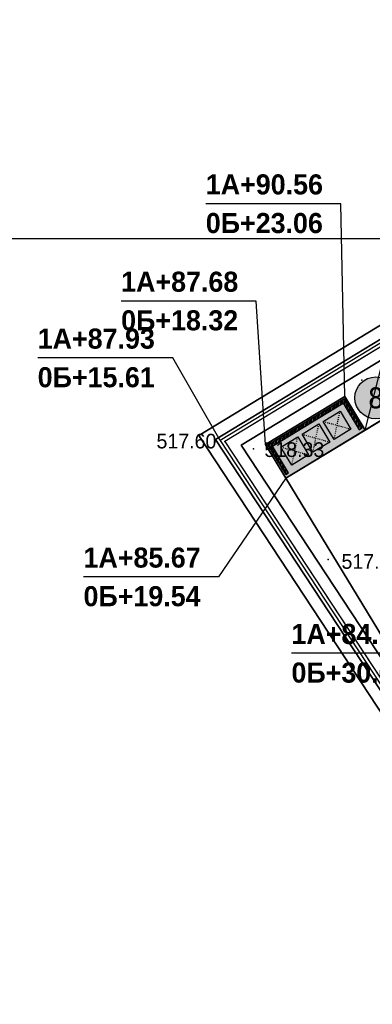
# Model space of a CAD drawing. Header units: millimetres. Extents: x 767170 to 66149698, y -983507 to 2493658.
# Tile 148 of 256: x 2313035 to 2334117, y -603417 to -544568. Entities that reach past the tile are written whole.
import ezdxf
from ezdxf.enums import TextEntityAlignment as Align

# ---------------------------------------------------------------- set-up
doc = ezdxf.new("R2010")
doc.units = ezdxf.units.MM
doc.linetypes.add('ACAD_ISO03W100', pattern=[30, 12, -18])
for name, color, linetype in [('(004) Точки рельефа', 7, 'Continuous'), ('(040) Ограда', 7, 'Continuous'), ('A_STROYSETKA', 5, 'Continuous'), ('G_KOORD', 7, 'Continuous'), ('GLUXOY OG', 7, 'Continuous'), ('os', 3, 'Continuous'), ('Цоколь', 7, 'Continuous')]:
    doc.layers.add(name, color=color, linetype=linetype)
doc.styles.add('BLACK', font='tahomabd.ttf')
doc.styles.add('D-431', font='txt')
doc.styles.add('FAYZXON', font='GOTHICB.TTF')
doc.styles.get("Standard").update_dxf_attribs({"font": 'isocpeui.ttf'})
doc.styles.add('Tahoma', font='tahoma.ttf')
doc.linetypes.add('ОГРАДА_БЕТ', pattern='A,4,["|",Standard,S=0.8,R=0,X=0,Y=-0.8],4', length=8)
doc.linetypes.add('ОГРАДА_ГЛИН', pattern='A,4,["|",Standard,S=0.8,R=0,X=0,Y=-0.8],0.5,["|",Standard,S=0.8,R=0,X=0,Y=-0.8],3.5', length=8)
doc.dimstyles.new('genplan dimension', dxfattribs={"dimtxt": 1100, "dimasz": 450, "dimexe": 450, "dimexo": 0, "dimgap": 80, "dimtad": 1, "dimlfac": 0.001, "dimtxsty": 'BLACK', "dimblk": 'OBLIQUE', "dimcen": 0, "dimclrd": 186, "dimclre": 186, "dimclrt": 186, "dimadec": 1, "dimazin": 0, "dimtfac": 1, "dimtmove": 0, "dimatfit": 3, "dimldrblk": 'OBLIQUE', "dimfxl": 1, "dimlwd": 9, "dimlwe": 9, "dimarcsym": 0})

# ---------------------------------------------------------------- blocks, each defined once
blk = doc.blocks.new('Topo Xos')
at = {"layer": '(004) Точки рельефа', "color": 7, "linetype": 'ByBlock', "lineweight": -2, "transparency": 16777216}
for p in [(-119.268, 5.498), (-127.454, 1.836), (-125.739, 1.398), (-121.28, -5.216)]:
    blk.add_point(p, dxfattribs=at)
at = {"layer": '(040) Ограда', "ltscale": 600, "transparency": 16777216, "flags": 128}
blk.add_lwpolyline([(7.06, 105.873), (2.797, 103.255), (11.659, 86.823), (-65.034, 40.217), (-128.016, 1.963), (-48.288, -119.227), (-43.67, -125.768)], dxfattribs=at)
at = {"layer": '(040) Ограда', "linetype": 'ОГРАДА_БЕТ', "ltscale": 600, "transparency": 16777216, "flags": 128}
blk.add_lwpolyline([(7.61, 105.742), (3.328, 103.112), (12.191, 86.678), (-64.827, 39.875), (-127.454, 1.836), (-47.958, -119.002), (-43.344, -125.537)], dxfattribs=at)
at = {"layer": '(004) Точки рельефа', "linetype": 'ByBlock', "transparency": 16777216, "char_height": 0.875, "attachment_point": 4, "style": 'D-431'}
for s, insert in [('517.60', (-131.54, 1.852)), ('518.33', (-125.087, 1.341)), ('517.96', (-120.48, -5.343))]:
    blk.add_mtext(s, dxfattribs=dict(at, insert=insert))
blk = doc.blocks.new('KOORDINIR')
at = {"color": 0}
for tag, p in [('Y', (0, 1.2)), ('X', (0, -3.8))]:
    blk.add_attdef(tag, p, '', height=2.6, dxfattribs=at)
blk = doc.blocks.new('_Oblique')
at = {"color": 0, "linetype": 'ByBlock', "lineweight": -2}
blk.add_line((-0.5, -0.5), (0.5, 0.5), dxfattribs=at)
blk = doc.blocks.new('*D291')
at = {"color": 186, "lineweight": 9, "transparency": 16777216}
for p, q in [((2205660, -665699), (2205660, -665083)), ((2229660, -665533), (2205660, -665533)), ((2229660, -665699), (2229660, -665083))]:
    blk.add_line(p, q, dxfattribs=at)
at = {"color": 186, "lineweight": 9, "transparency": 16777216, "xscale": 450, "yscale": 450, "zscale": 450, "rotation": 180}
blk.add_blockref('_Oblique', (2205660, -665533), dxfattribs=at)
at = {"color": 186, "lineweight": 9, "transparency": 16777216, "xscale": 450, "yscale": 450, "zscale": 450}
blk.add_blockref('_Oblique', (2229660, -665533), dxfattribs=at)
at = {"color": 186, "transparency": 16777216, "insert": (2217660, -664891), "char_height": 1100, "attachment_point": 5, "style": 'BLACK'}
blk.add_mtext('24', dxfattribs=at)
blk = doc.blocks.new('*D292')
at = {"color": 186, "lineweight": 9, "transparency": 16777216}
for p, q in [((2203535, -650919), (2203996, -650919)), ((2203546, -650919), (2203546, -662919)), ((2203535, -662919), (2203996, -662919))]:
    blk.add_line(p, q, dxfattribs=at)
at = {"color": 186, "lineweight": 9, "transparency": 16777216, "xscale": 450, "yscale": 450, "zscale": 450}
for p, rotation in [((2203546, -650919), 90), ((2203546, -662919), 270)]:
    blk.add_blockref('_Oblique', p, dxfattribs=dict(at, rotation=rotation))
at = {"color": 186, "transparency": 16777216, "insert": (2202905, -656919), "char_height": 1100, "attachment_point": 5, "rotation": 90, "style": 'BLACK'}
blk.add_mtext('12', dxfattribs=at)
blk = doc.blocks.new('A$C720311ee')
at = {"layer": 'Цоколь', "ltscale": 100, "true_color": 0xffffff}
h = blk.add_hatch(color=7, dxfattribs=at)
h.dxf.hatch_style = 1
h.paths.add_polyline_path([(-590, 630), (590, 630), (590, -630), (-590, -630)])
at = {"ltscale": 100}
blk.add_lwpolyline([(-590, 630), (590, 630), (590, -630), (-590, -630)], close=True, dxfattribs=at)
at = {"color": 72, "linetype": 'ACAD_ISO03W100', "ltscale": 4}
for points in [[(-590, 630), (590, -630)], [(-590, -630), (590, 630)]]:
    blk.add_lwpolyline(points, dxfattribs=at)
blk = doc.blocks.new('A$Cbf4e9b82')
at = {"ltscale": 100}
h = blk.add_hatch(color=253, dxfattribs=at)
h.dxf.hatch_style = 1
h.paths.add_polyline_path([(-2748, 1201), (2802, 1201), (2802, -1149), (-2748, -1149)])
h = blk.add_hatch(dxfattribs=at)
h.set_pattern_fill('ANSI34', color=251, scale=10)
h.set_pattern_definition([(45, (-500917.72, -165458.85), (-134.70384, 134.70384), []), (45, (-500872.82, -165458.85), (-134.70384, 134.70384), []), (45, (-500827.92, -165458.85), (-134.70384, 134.70384), []), (45, (-500783.02, -165458.85), (-134.70384, 134.70384), [])])
h.paths.add_polyline_path([(2702, 1101), (-2648, 1101), (-2648, -949), (-2448, -949), (-2448, 901), (2502, 901), (2502, -949), (2702, -949)])
for points in [[(-2748, 1201), (2802, 1201), (2802, -1149), (-2748, -1149)], [(2702, 1101), (-2648, 1101), (-2648, -949), (-2448, -949), (-2448, 901), (2502, 901), (2502, -949), (2702, -949)]]:
    blk.add_lwpolyline(points, close=True, dxfattribs=at)
for p in [(-1453, -29), (27, -29), (1507, -29)]:
    blk.add_blockref('A$C720311ee', p, dxfattribs=at)
blk = doc.blocks.new('Eksplikatsia')
h = blk.add_hatch(color=2)
h.dxf.hatch_style = 1
edge = h.paths.add_edge_path()
edge.add_arc((0, 0), 1250, 0, 360)
at = {"lineweight": 30}
blk.add_circle((0, 0), 1250, dxfattribs=at)
at = {"color": 1}
blk.add_attdef('№', text='', height=1250, dxfattribs=at).set_placement((0, 0), align=Align.MIDDLE_CENTER)
blk = doc.blocks.new('A$Cccaa34c6')
at = {"layer": 'A_STROYSETKA', "linetype": 'Continuous'}
blk.add_line((-7707.2, 200000), (250000, 200000), dxfattribs=at)
blk = doc.blocks.new('A$C42de6a65')
h = blk.add_hatch(color=1)
h.dxf.hatch_style = 1
h.paths.add_polyline_path([(-12199.948, -6200), (12199.843, -6200), (12199.948, 6200), (-12199.843, 6200)])
for points in [[(-8999.948, 6200), (-8999.948, 7200), (-11499.948, 7200), (-11499.948, 6200)], [(5500.052, 6200), (5500.052, 7200), (3000.052, 7200), (3000.052, 6200)], [(11500.052, 6200), (11500.052, 7200), (9000.052, 7200), (9000.052, 6200)], [(-9299.948, 6200), (-9299.948, 6900), (-11199.948, 6900), (-11199.948, 6200)], [(5200.052, 6200), (5200.052, 6900), (3300.052, 6900), (3300.052, 6200)], [(11200.052, 6200), (11200.052, 6900), (9300.052, 6900), (9300.052, 6200)], [(-9299.948, -6200), (-9299.948, -6900), (-11199.948, -6900), (-11199.948, -6200)], [(5200.052, -6200), (5200.052, -6900), (3300.052, -6900), (3300.052, -6200)], [(11200.052, -6200), (11200.052, -6900), (9300.052, -6900), (9300.052, -6200)]]:
    blk.add_lwpolyline(points)
blk.add_lwpolyline([(-12199.948, -6200), (12199.843, -6200), (12199.948, 6200), (-12199.843, 6200)], close=True)
at = {"color": 2}
blk.add_lwpolyline([(11999.948, 5999.702), (-12000.052, 5999.702), (-12000.052, -6000.298), (11999.948, -6000.298)], close=True, dxfattribs=at)
at = {"color": 7}
for points in [[(-8999.948, -6200), (-8999.948, -7200), (-11499.948, -7200), (-11499.948, -6200)], [(5500.052, -6200), (5500.052, -7200), (3000.052, -7200), (3000.052, -6200)], [(11500.052, -6200), (11500.052, -7200), (9000.052, -7200), (9000.052, -6200)]]:
    blk.add_lwpolyline(points, dxfattribs=at)
at = {"layer": 'os', "color": 0, "lineweight": 0}
for centre, radius in [((-15814.96, 6000), 1181.25), ((-15814.96, 6000), 1023.75), ((-15814.96, -6000), 1181.25), ((-15814.96, -6000), 1023.75), ((-12000.052, -10461.714), 1181.25), ((11999.948, -10461.714), 1181.25), ((-12000.052, -10461.714), 1023.75), ((11999.948, -10461.714), 1023.75)]:
    blk.add_circle(centre, radius, dxfattribs=at)
at = {"ltscale": 50}
for s, p in [('В', (-16508.335, 5509.405)), ('А', (-16508.335, -6490.595)), ('1', (-12757.256, -11057.397)), ('5', (11242.744, -11057.397))]:
    blk.add_text(s, height=1260, dxfattribs=at).set_placement(p)
dim = blk.add_linear_dim(base=(-14114.387, -6000), p1=(-14125.549, 6000), p2=(-14125.549, -6000), angle=90, dimstyle='genplan dimension')
dim.commit()
dim.dimension.update_dxf_attribs({"geometry": '*D292', "text_midpoint": (-14755.099, 0), "insert": (-2217660.378, 656918.593)})
dim = blk.add_linear_dim(base=(-12000.052, -8614.606), p1=(11999.948, -8780.464), p2=(-12000.052, -8780.464), dimstyle='genplan dimension')
dim.commit()
dim.dimension.update_dxf_attribs({"geometry": '*D291', "text_midpoint": (-0.052, -7972.416), "insert": (-2217660.378, 656918.593)})

msp = doc.modelspace()

# ---------------------------------------------------------------- block references
at = {"xscale": 1000, "yscale": 1000, "zscale": 1000}
msp.add_blockref('Topo Xos', (2452754.32, -571613.28), dxfattribs=at)

# ---------------------------------------------------------------- next in the draw order: linework, layer by layer
for points in [[(2441355.79, -736834.3), (2438963.79, -738920.39), (2400395.29, -685926.13), (2323754.93, -569428.84), (2454734.55, -489851.54), (2517832.14, -602286.69), (2486575.58, -622966.39), (2486415.24, -626464), (2488363.36, -629103.83), (2467521.85, -647824.51), (2498510.59, -687779.78), (2450636.95, -728888.93), (2451483.64, -729874.71), (2446654.19, -734022.69)], [(2498510.59, -687779.78), (2467521.85, -647824.51), (2488363.36, -629103.83), (2486415.24, -626464), (2486575.58, -622966.39), (2517832.14, -602286.69), (2454734.55, -489851.54), (2323754.93, -569428.84), (2400395.29, -685926.13)], [(2400971, -685527.59), (2324738.53, -569650.32), (2454478.73, -490826.03), (2516903.29, -602061.89), (2485892.61, -622578.92), (2485704.61, -626679.92), (2487422.61, -629007.92), (2466569.61, -647738.92), (2497549.33, -687682.55)], [(2497001.83, -687629.31), (2466025.47, -647690.01), (2486885.04, -628953.11), (2485298.53, -626803.3), (2485502.34, -622357.51), (2516372.52, -601933.43), (2454332.55, -491382.88), (2325300.58, -569776.88), (2401299.98, -685299.86)], [(2459171.41, -501435.7), (2454076.73, -492357.37), (2326284.18, -569998.35), (2401875.69, -684901.32), (2439262.33, -736271.67), (2440245.89, -735413.89)], [(2332591.07, -577957.13), (2345560.43, -599299.23)]]:
    msp.add_lwpolyline(points)
at = {"lineweight": 30}
for points in [[(2454734.55, -489851.54), (2323754.93, -569428.84)], [(2324738.53, -569650.32), (2454478.73, -490826.03)], [(2454332.55, -491382.88), (2325300.58, -569776.88)], [(2326284.18, -569998.35), (2454076.73, -492357.37)], [(2454076.73, -492357.37), (2326284.18, -569998.35)], [(2354080.69, -556706.98), (2328955.84, -571975.06)], [(2333698.77, -569092.84), (2354080.69, -556706.98)], [(2327735.44, -569966.8), (2332478.37, -567084.58)], [(2332478.37, -567084.58), (2333698.77, -569092.84)], [(2323754.93, -569428.84), (2400395.29, -685926.13)], [(2400971, -685527.59), (2324738.53, -569650.32)], [(2325300.58, -569776.88), (2401299.98, -685299.86)], [(2345560.43, -599299.23), (2326284.18, -569998.35)], [(2326284.18, -569998.35), (2345560.43, -599299.23)], [(2328955.84, -571975.06), (2327735.44, -569966.8)], [(2328955.84, -571975.06), (2345560.43, -599299.23)], [(2345560.43, -599299.23), (2328955.84, -571975.06)]]:
    msp.add_lwpolyline(points, dxfattribs=at)
msp.add_lwpolyline([(2401875.69, -684901.32), (2346560.45, -600819.32, -0.03415901), (2346009.77, -600038.66), (2345560.43, -599299.23), (2326284.18, -569998.35), (2454076.73, -492357.37), (2459171.41, -501435.7), (2456360.35, -503097.47), (2459413.67, -508262.47), (2462108.51, -506669.4), (2515443.67, -601708.63), (2484819.37, -621970.03), (2484587.9, -627019.22), (2485944.29, -628857.21), (2465073.23, -647604.42), (2496040.54, -687532.07)], format="xyb")
msp.add_lwpolyline([(2441172, -506313.63), (2354080.69, -556706.98), (2333698.77, -569092.84), (2328955.84, -571975.06), (2345560.43, -599299.23), (2346009.77, -600038.66, 0.41421356), (2355627.07, -602385.49), (2367545.15, -595143.01, -0.42549538), (2371724.72, -596248.28), (2373443.07, -599337.01, -0.41421356), (2372279.94, -603417.1), (2369658.33, -604875.58), (2387160.06, -636334.91)], format="xyb", dxfattribs=at)
msp.add_lwpolyline([(2328955.84, -571975.06), (2333698.77, -569092.84), (2332478.37, -567084.58), (2327735.44, -569966.8)], close=True)
at = {"layer": 'G_KOORD', "color": 5, "linetype": 'Continuous'}
for points in [[(2333698.77, -569092.84), (2339026.56, -548137.14), (2347103.23, -548137.14)], [(2332478.37, -567084.58), (2332238.3, -555565.82), (2324161.62, -555565.82)], [(2327735.44, -569966.8), (2327176.31, -561381.31), (2319099.64, -561381.31)], [(2325019.56, -569713.6), (2322188.42, -564782.93), (2314111.75, -564782.93)], [(2328955.84, -571975.06), (2324926.86, -577870.48), (2316850.19, -577870.48)], [(2340097.93, -573558.11), (2337360.6, -582435.97), (2329283.93, -582435.97)]]:
    msp.add_lwpolyline(points, dxfattribs=at)
at = {"layer": 'GLUXOY OG', "color": 186, "linetype": 'ОГРАДА_ГЛИН', "lineweight": 30, "ltscale": 400}
for points in [[(2439079.89, -737890.33), (2400971, -685527.59), (2324738.53, -569650.32), (2454478.73, -490826.03), (2516903.29, -602061.89), (2485892.61, -622578.92), (2485704.61, -626679.92), (2487422.61, -629007.92), (2466569.61, -647738.92), (2497549.33, -687682.55)], [(2497001.83, -687629.31), (2466025.47, -647690.01), (2486885.04, -628953.11), (2485298.53, -626803.3), (2485502.34, -622357.51), (2516372.52, -601933.43), (2454332.55, -491382.88), (2325300.58, -569776.88), (2401299.98, -685299.86), (2439146.23, -737301.72)]]:
    msp.add_lwpolyline(points, dxfattribs=at)
at = {"layer": 'GLUXOY OG', "color": 186, "lineweight": 30, "ltscale": 400}
msp.add_lwpolyline([(2497275.58, -687655.93), (2466297.54, -647714.47), (2487153.82, -628980.52), (2485501.57, -626741.61), (2485697.48, -622468.21), (2516637.9, -601997.66), (2454405.64, -491104.45), (2325019.56, -569713.6), (2401135.49, -685413.73), (2439113.06, -737596.03)], dxfattribs=at)

# ---------------------------------------------------------------- next in the draw order: block references
msp.add_blockref('A$Cccaa34c6', (2309413.61, -757644.92))
at = {"rotation": 301.287054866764}
msp.add_blockref('A$C42de6a65', (2351457.58, -580696.96, -3656), dxfattribs=at)
ref = msp.add_blockref('Eksplikatsia', (2334323.97, -567170.55))
ref.add_attrib('№', '8', dxfattribs={"color": 1, "height": 1250, "style": 'Tahoma'}).set_placement((2334323.97, -567170.55), align=Align.MIDDLE_CENTER)
at = {"ltscale": 100, "rotation": 31.28656983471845}
msp.add_blockref('A$Cbf4e9b82', (2330707, -569566.03), dxfattribs=at)
at = {"layer": 'G_KOORD', "color": 5}
ref = msp.add_blockref('KOORDINIR', (2324161.62, -555565.82), dxfattribs=dict(at, xscale=461.5384615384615, yscale=461.5384615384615, zscale=461.5384615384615))
ref.add_attrib('Y', '1А+90.56', (2324161.62, -555011.97), dxfattribs={"layer": '0', "color": 0, "height": 1200, "style": 'FAYZXON'})
ref.add_attrib('X', '0Б+23.06', (2324161.62, -557319.66), dxfattribs={"layer": '0', "color": 0, "height": 1200, "style": 'FAYZXON'})
ref = msp.add_blockref('KOORDINIR', (2319099.64, -561381.31), dxfattribs=dict(at, xscale=461.5384615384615, yscale=461.5384615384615, zscale=461.5384615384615))
ref.add_attrib('Y', '1А+87.68', (2319099.64, -560827.46), dxfattribs={"layer": '0', "color": 0, "height": 1200, "style": 'FAYZXON'})
ref.add_attrib('X', '0Б+18.32', (2319099.64, -563135.16), dxfattribs={"layer": '0', "color": 0, "height": 1200, "style": 'FAYZXON'})
ref = msp.add_blockref('KOORDINIR', (2314111.75, -564782.93), dxfattribs=dict(at, xscale=461.5384615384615, yscale=461.5384615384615, zscale=461.5384615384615))
ref.add_attrib('Y', '1А+87.93', (2314111.75, -564229.08), dxfattribs={"layer": '0', "color": 0, "height": 1200, "style": 'FAYZXON'})
ref.add_attrib('X', '0Б+15.61', (2314111.75, -566536.78), dxfattribs={"layer": '0', "color": 0, "height": 1200, "style": 'FAYZXON'})
ref = msp.add_blockref('KOORDINIR', (2316850.19, -577870.48), dxfattribs=dict(at, xscale=461.5384615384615, yscale=461.5384615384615, zscale=461.5384615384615))
ref.add_attrib('Y', '1А+85.67', (2316850.19, -577316.63), dxfattribs={"layer": '0', "color": 0, "height": 1200, "style": 'FAYZXON'})
ref.add_attrib('X', '0Б+19.54', (2316850.19, -579624.32), dxfattribs={"layer": '0', "color": 0, "height": 1200, "style": 'FAYZXON'})
ref = msp.add_blockref('KOORDINIR', (2329283.93, -582435.97), dxfattribs=dict(at, xscale=461.5384615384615, yscale=461.5384615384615, zscale=461.5384615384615))
ref.add_attrib('Y', '1А+84.09', (2329283.93, -581882.12), dxfattribs={"layer": '0', "color": 0, "height": 1200, "style": 'FAYZXON'})
ref.add_attrib('X', '0Б+30.68', (2329283.93, -584189.81), dxfattribs={"layer": '0', "color": 0, "height": 1200, "style": 'FAYZXON'})

doc.saveas('drawing.dxf')
